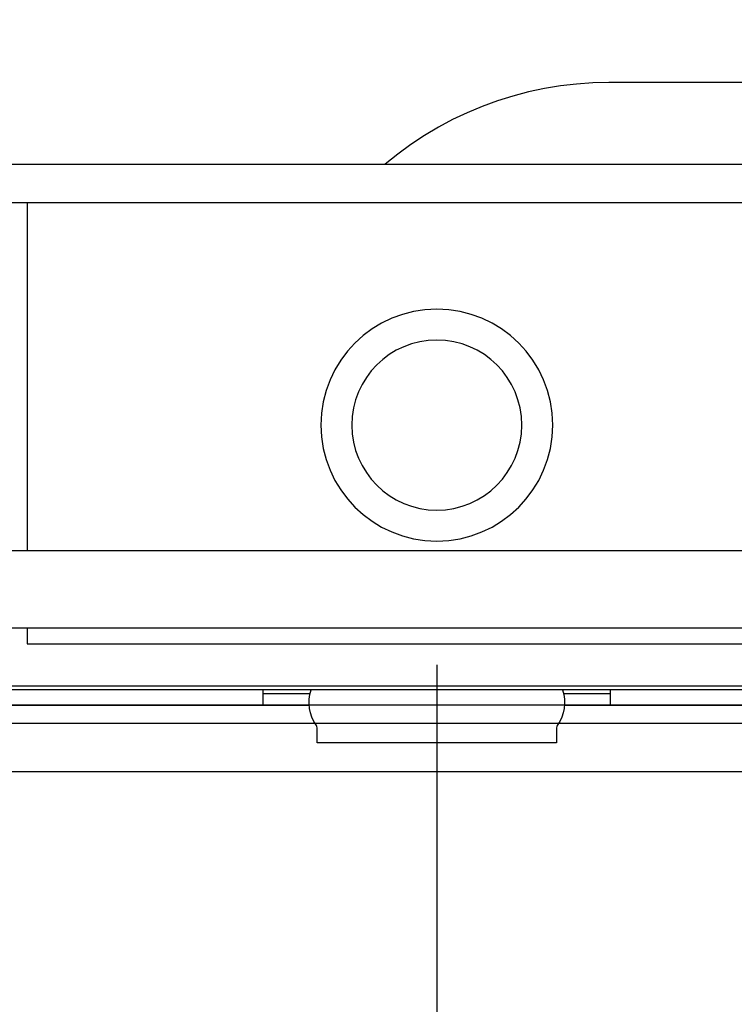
# Model space of a CAD drawing. Header units: millimetres. Extents: x 42924 to 92944, y -369470 to -179866.
# Tile 201 of 256: x 60968 to 60986, y -184061 to -184035. Entities that reach past the tile are written whole.
import ezdxf

# ---------------------------------------------------------------- set-up
doc = ezdxf.new("R2010")
doc.units = ezdxf.units.MM
doc.layers.get('0').update_dxf_attribs({"color": 8})
doc.layers.add('!! 1_zabudowa GK', color=8, linetype='Continuous')
doc.layers.add('!! 2_wypos-sanitarne', color=8, linetype='Continuous')
doc.layers.add('!!_@ wypos sanit nd', color=8, linetype='Continuous', plot=False)
doc.layers.add('E_SAP_ZASIĘG', color=150, linetype='Continuous', plot=False)

# ---------------------------------------------------------------- blocks, each defined once
blk = doc.blocks.new('A$C324a30b8')
for points in [[(0, 0.01049), (0, -0.71083)], [(-0.17552, 0), (0.17552, 0)]]:
    blk.add_lwpolyline(points)
blk = doc.blocks.new('A$C4ebe9e89')
for points in [[(-0.18941, 0.17081), (-0.04454, 0.17081), (-0.04035, 0.17071), (-0.03616, 0.17042), (-0.032, 0.16993), (-0.02786, 0.16925), (-0.02376, 0.16837), (-0.0197, 0.16731), (-0.0157, 0.16606), (-0.01176, 0.16462), (-0.00789, 0.163), (-0.0041, 0.1612), (-0.0004, 0.15923), (0.0032, 0.15708), (0.00671, 0.15478), (0.0101, 0.1523), (0.01337, 0.14968)], [(0.16493, 0.14968), (-0.16477, 0.14968)], [(-0.11847, 0.04968), (-0.11847, 0.13968), (0.11153, 0.13968), (0.11153, 0.04968)], [(0.10602, 0.13968), (0.10602, 0.04968)], [(-0.16, 0.04668), (-0.16, 0.04968), (0.16, 0.04968), (0.16, 0.04668)], [(0.16, 0.02668), (0.157, 0.02968), (0.16, 0.02968), (-0.16, 0.02968), (-0.157, 0.02968), (-0.16, 0.02668)], [(0.10602, 0.02968), (0.10602, 0.0256), (-0.11847, 0.0256)], [(-0.045, 0.00968), (-0.045, 0.01368)], [(0.045, 0.01368), (0.045, 0.00968)], [(-0.03305, 0.00968), (-0.16, 0.00968), (-0.16, 0.01268)], [(-0.045, 0.01268), (-0.03283, 0.01268)], [(0.03283, 0.01268), (0.045, 0.01268)], [(0.16, 0.01268), (0.16, 0.00968), (0.03305, 0.00968)]]:
    blk.add_lwpolyline(points)
blk.add_lwpolyline([(-0.11847, 0.01368), (0.11153, 0.01368), (0.11153, 0.01468), (-0.11847, 0.01468)], close=True)
blk.add_lwpolyline([(-0.04, 0.01368), (-0.03255, 0.01368, 0.236962), (-0.03118, 0.00443, -0.154353), (-0.031, 0.00386), (-0.031, 0), (0.031, 0), (0.031, 0.00386, -0.154353), (0.03118, 0.00443, 0.236962), (0.03256, 0.01368), (0.04, 0.01368)], format="xyb")
for radius in [0.03, 0.022]:
    blk.add_circle((0, 0.08218), radius)

msp = doc.modelspace()

# ---------------------------------------------------------------- linework, layer by layer
at = {"layer": '!! 1_zabudowa GK'}
for points in [[(61135.43682, -184053.6378), (60824.56735, -184053.6378)], [(61135.43682, -184054.8878), (60824.56735, -184054.8878)]]:
    msp.add_lwpolyline(points, dxfattribs=at)
at = {"layer": 'E_SAP_ZASIĘG'}
msp.add_circle((61459.23087, -184571.00094), 600, dxfattribs=at)

# ---------------------------------------------------------------- block references
at = {"layer": '!! 2_wypos-sanitarne', "xscale": -100, "yscale": 100, "zscale": 100}
msp.add_blockref('A$C324a30b8', (60978.45602, -184053.16685), dxfattribs=at)
at = {"layer": '!!_@ wypos sanit nd', "xscale": -100, "yscale": 100, "zscale": 100}
msp.add_blockref('A$C4ebe9e89', (60978.45602, -184054.13485), dxfattribs=at)

doc.saveas('drawing.dxf')
